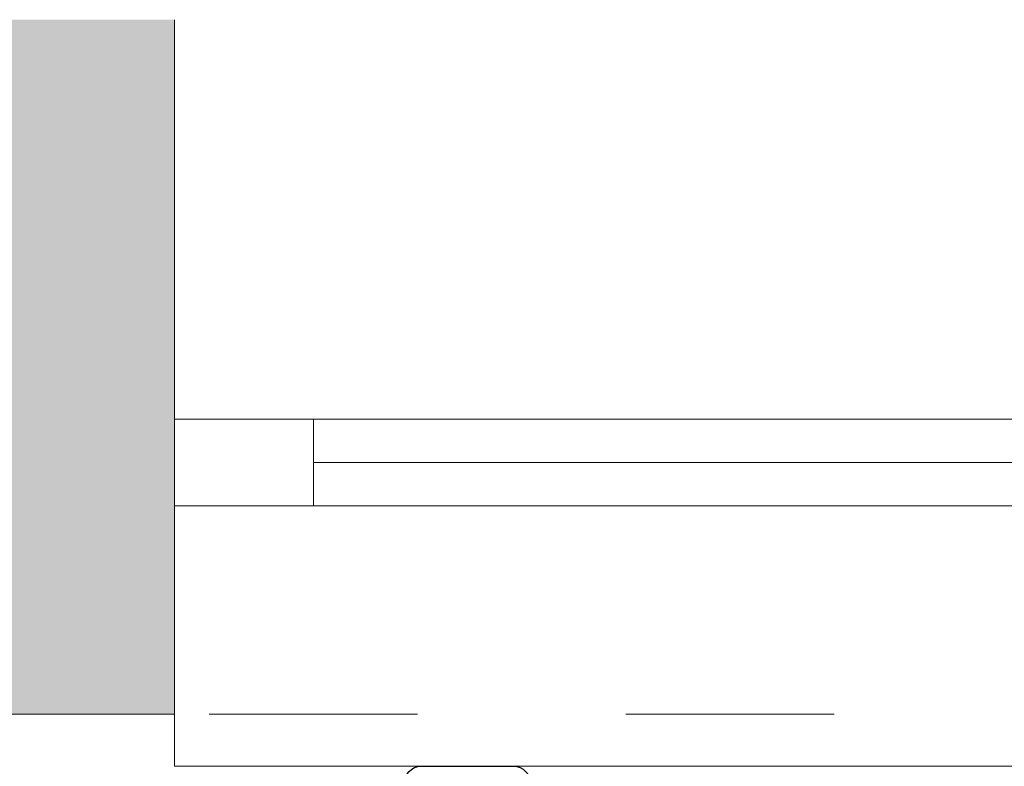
# Model space of a CAD drawing. Header units: millimetres. Extents: x 922208 to 1069538, y -182208 to -99877.
# Tile 146 of 256: x 990285 to 990852, y -172965 to -172535. Entities that reach past the tile are written whole.
import ezdxf

# ---------------------------------------------------------------- set-up
doc = ezdxf.new("R2010")
doc.units = ezdxf.units.MM
doc.header["$MEASUREMENT"] = 0
doc.linetypes.add('HIDDEN', pattern=[20, 10, -10])
doc.linetypes.add('Przerywana', pattern=[240, 120, -120])
doc.layers.add('IS_KLIM_urządzenia', color=3, linetype='Continuous')
for name, color, linetype, lineweight in [('IS_POWRÓT', 5, 'HIDDEN', 30), ('Nowe_220-A Ściany_Nr_pióra__19', 255, 'Continuous', 0), ('Nowe_220-A Ściany_Nr_pióra__23', 7, 'Continuous', 15), ('Nowe_220-A Ściany_Nr_pióra__27', 7, 'Continuous', 25), ('Nowe_220-A Ściany_Nr_pióra__3', 7, 'Continuous', 13), ('Nowe_220-A Ściany_Nr_pióra__7', 7, 'Continuous', 13)]:
    doc.layers.add(name, color=color, linetype=linetype, lineweight=lineweight)
doc.styles.add('STYL_AUTOMATYCZNY_1', font='arial.ttf')

# ---------------------------------------------------------------- blocks, each defined once
blk = doc.blocks.new('parter01')
at = {"layer": 'Nowe_220-A Ściany_Nr_pióra__19', "linetype": 'Continuous', "lineweight": 0}
blk.add_hatch(color=255, dxfattribs=at).paths.add_polyline_path([(989974.38413, -113250.02068), (990374.38413, -113250.02068), (990374.38413, -112850.02069), (989974.38413, -112850.02069)])
at = {"layer": 'Nowe_220-A Ściany_Nr_pióra__23', "color": 7, "linetype": 'Continuous', "lineweight": 0}
for p, q in [((990454.38408, -113080.02068), (990374.38408, -113080.02068)), ((990454.38408, -113130.02068), (990454.38408, -113080.02068)), ((990374.38408, -113130.02068), (990454.38408, -113130.02068))]:
    blk.add_line(p, q, dxfattribs=at)
at = {"layer": 'Nowe_220-A Ściany_Nr_pióra__27', "color": 7, "linetype": 'Continuous', "lineweight": 0}
for p, q in [((990374.38408, -113080.02068), (990374.38408, -112850.02068)), ((990374.38408, -113080.02068), (990374.38408, -112850.02068)), ((990374.38408, -113130.02068), (990374.38408, -113080.02068)), ((990374.38408, -113130.02068), (990374.38408, -113080.02068)), ((990374.38408, -113130.02068), (990374.38408, -113080.02068)), ((990374.38408, -113250.02068), (990374.38408, -113130.02068)), ((990374.38408, -113250.02068), (990374.38408, -113130.02068))]:
    blk.add_line(p, q, dxfattribs=at)
blk.add_lwpolyline([(989974.38395, -113250.02068), (990374.38404, -113250.02068)], dxfattribs=at)
at = {"layer": 'Nowe_220-A Ściany_Nr_pióra__3', "color": 7, "linetype": 'Continuous', "lineweight": 0}
for p, q in [((991394.38408, -113080.02068), (990454.38408, -113080.02068)), ((991394.38408, -113105.02068), (990454.38408, -113105.02068)), ((990454.38408, -113130.02068), (991394.38408, -113130.02068)), ((990374.38408, -113280.02068), (990374.38408, -113250.02068)), ((991474.38408, -113280.02068), (990374.38408, -113280.02068))]:
    blk.add_line(p, q, dxfattribs=at)
at = {"layer": 'Nowe_220-A Ściany_Nr_pióra__3', "color": 7, "linetype": 'Przerywana', "lineweight": 0}
blk.add_line((991474.38408, -113250.02068), (990374.38408, -113250.02068), dxfattribs=at)
at = {"layer": 'Nowe_220-A Ściany_Nr_pióra__7', "color": 7, "linetype": 'Continuous', "lineweight": 0, "char_height": 125, "attachment_point": 7, "rotation": 90, "style": 'STYL_AUTOMATYCZNY_1'}
for s, insert in [('\\A1;{\\pql;\\pt0;\\fArial|b0|i0|c238|p0;\\W1.000000;110\\fArial|b0|i0|c238|p0;\\W1.000000;\\A1{\\H.66x;\\S^  ;}\\fArial|b0|i0|c238|p0;\\W1.000000;\\fArial|b0|i0|c238|p0;\\W1.000000;}', (990863.97628, -113650.02068)), ('\\A1;{\\pql;\\pt0;\\fArial|b0|i0|c238|p0;\\W1.000000;180\\fArial|b0|i0|c238|p0;\\W1.000000;\\A1{\\H.66x;\\S^  ;}\\fArial|b0|i0|c238|p0;\\W1.000000;\\fArial|b0|i0|c238|p0;\\W1.000000;}', (991113.97628, -113650.02068))]:
    blk.add_mtext(s, dxfattribs=dict(at, insert=insert))
blk = doc.blocks.new('G$CE471A013')
at = {"linetype": 'Continuous'}
blk.add_line((-52.435, 41.216), (-57.735, 41.216), dxfattribs=at)
for centre, start, end in [((-57.735, 40.216), 90, 180), ((-52.435, 40.216), 0, 90)]:
    blk.add_arc(centre, 1, start, end, dxfattribs=at)

msp = doc.modelspace()

# ---------------------------------------------------------------- block references
at = {"layer": 'IS_POWRÓT', "color": 27, "linetype": 'ByBlock', "lineweight": 30}
msp.add_blockref('parter01', (0, -59685.16), dxfattribs=at)

# ---------------------------------------------------------------- next in the draw order: block references
at = {"layer": 'IS_KLIM_urządzenia', "xscale": -10, "yscale": 10, "zscale": 10, "rotation": 359.9999999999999}
msp.add_blockref('G$CE471A013', (989992.29, -173377.34), dxfattribs=at)

doc.saveas('drawing.dxf')
